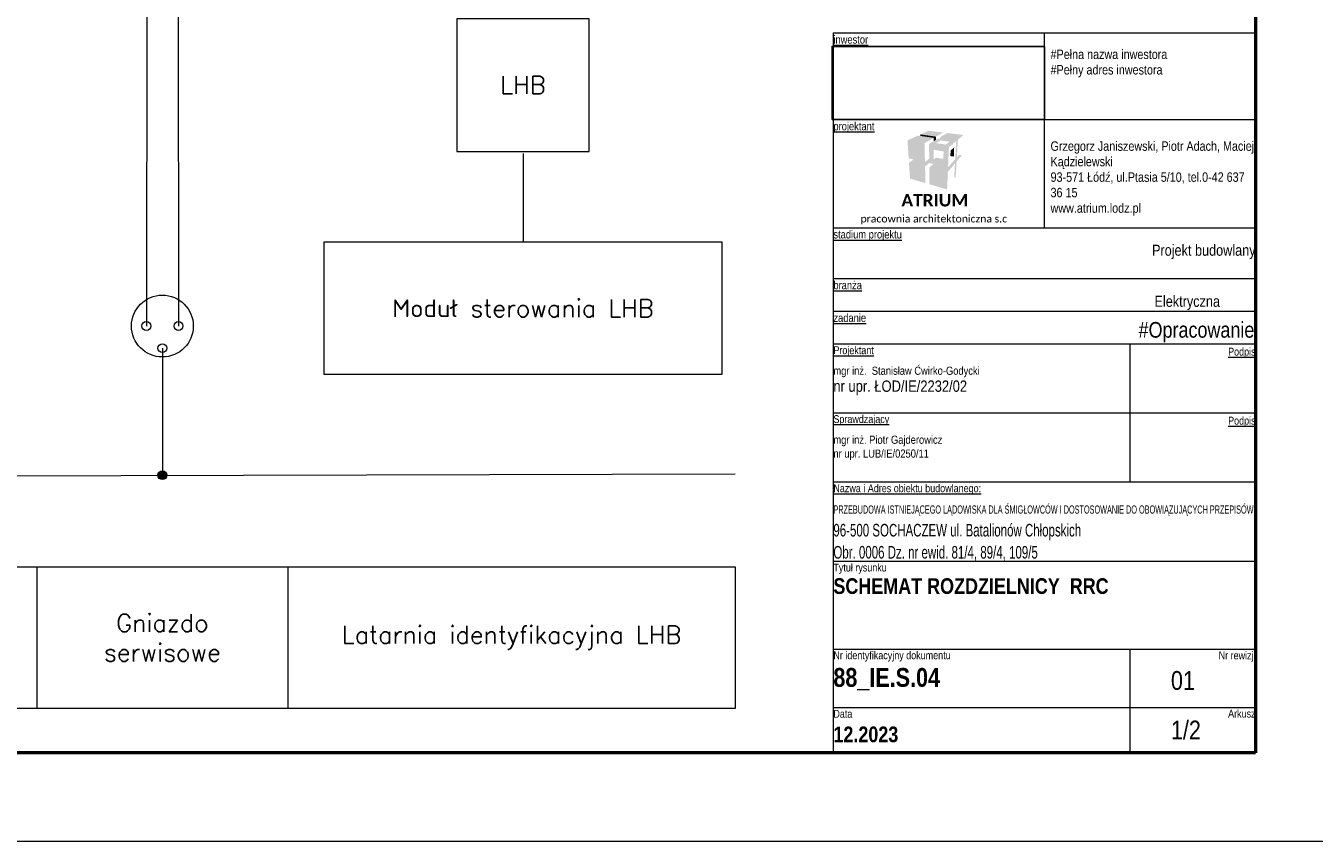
# Model space of a CAD drawing. Header units: millimetres. Extents: x 0 to 2755, y 0 to 2329.
# Tile 2 of 5: x 210 to 415, y 0 to 130. Entities that reach past the tile are written whole.
import ezdxf
from ezdxf.xclip import XClip

# ---------------------------------------------------------------- set-up
doc = ezdxf.new("R2010")
doc.units = ezdxf.units.MM
doc.header["$XCLIPFRAME"] = 2
doc.set_wipeout_variables(frame=1)
doc.linetypes.add('Wipeout_Contour', pattern=[1000, 0, -1000])
doc.layers.get('0').update_dxf_attribs({"lineweight": 25})
for name, color, linetype, lineweight in [('01', 7, 'Continuous', 13), ('0100', 7, 'Continuous', 13), ('Formatka', 7, 'Continuous', 50), ('JD_RAMKA', 7, 'Continuous', 5), ('L', 7, 'Continuous', 15), ('N', 130, 'Continuous', 15), ('Opis', 90, 'Continuous', 15), ('PE', 50, 'Continuous', 15), ('Stron', 253, 'Continuous', 13), ('Urządzenia', 112, 'Continuous', 15), ('Łączenie', 7, 'Continuous', 15)]:
    doc.layers.add(name, color=color, linetype=linetype, lineweight=lineweight)
doc.layers.add('820-G Rysunki Obrazki', color=7, linetype='Continuous')
doc.layers.add('logo szpitala_1_820-G Rysunki Obrazki', color=7, linetype='Continuous')
doc.styles.add('Simplex', font='simplex.shx')
doc.styles.add('STYL_AUTOMATYCZNY_1', font='Arial Narrow.ttf')
doc.styles.add('STYL_AUTOMATYCZNY_3', font='txt')
doc.styles.add('STYL_AUTOMATYCZNY_4', font='Arial Narrow.ttf', dxfattribs={"width": 0.8})
doc.styles.add('STYL_AUTOMATYCZNY_5', font='Arial Narrow.ttf', dxfattribs={"width": 0.75})
doc.styles.add('STYL_AUTOMATYCZNY_6', font='txt')

# ---------------------------------------------------------------- blocks, each defined once
blk = doc.blocks.new('pkt_lacz')
h = blk.add_hatch(color=256)
h.dxf.hatch_style = 1
h.paths.add_polyline_path([(-0.5, 0, 1), (0.5, 0, 1)])
at = {"layer": 'Łączenie'}
blk.add_circle((0, 0), 0.5, dxfattribs=at)
at = {"style": 'Simplex'}
blk.add_attdef('PKT_LACZ', (0.4, 0.71), '', height=2, dxfattribs=at)
blk = doc.blocks.new('Rysunek_1_1', base_point=(159205.31, -16737.17))
at = {"color": 254, "linetype": 'Wipeout_Contour', "lineweight": 0, "ltscale": 640395.641388}
blk.add_wipeout([(159205.31, -16737.17), (159239.18, -16737.17), (159239.18, -16725.49), (159205.31, -16725.49)], dxfattribs=at).dxf.layer = 'logo szpitala_1_820-G Rysunki Obrazki'

msp = doc.modelspace()

# ---------------------------------------------------------------- hatches: boundary and pattern name
at = {"layer": '0100', "linetype": 'Continuous', "lineweight": 13}
for points in [[(354.93, 112.3), (356.07, 112.95), (353.73, 113.24), (352.44, 112.65)], [(352.04, 112.46), (350.38, 111.7), (353.09, 111.25), (354.58, 112.1)], [(350.38, 111.7), (350.57, 108.84), (353.16, 108.25), (353.09, 111.25)], [(352.44, 112.65), (352.44, 112.41), (354.58, 112.1), (354.58, 111.58), (354.93, 111.8), (354.93, 112.05), (354.93, 112.3)], [(359.31, 112.56), (356.7, 112.88), (355.59, 112.2), (355.59, 111.95), (358.15, 111.59), (357.99, 108.7), (358.25, 108.99), (358.42, 111.81)], [(353.86, 107.38), (353.89, 104.7), (356.7, 103.87), (356.82, 106.68), (357.95, 108.02), (357.83, 105.79), (358.06, 105.77), (358.21, 108.32), (359.06, 109.32), (358.59, 109.38), (358.25, 108.99), (357.99, 108.7), (357.71, 108.38), (357.46, 108.1), (356.85, 107.42), (354.53, 107.94)], [(357.77, 109.12), (357.83, 110.6), (357.26, 110.07), (357.22, 109.2)], [(350.61, 108.15), (353.18, 107.54), (353.86, 108.1), (353.85, 108.8), (353.16, 108.25), (351.36, 108.66)], [(350.61, 108.15), (350.78, 105.61), (353.25, 104.89), (353.18, 107.54)]]:
    msp.add_hatch(color=7, dxfattribs=at).paths.add_polyline_path(points)
h = msp.add_hatch(color=7, dxfattribs=at)
h.paths.add_polyline_path([(356.98, 110.6), (358.15, 111.59), (355.26, 112), (353.82, 111.12)])
h.paths.add_polyline_path([(354.98, 111.26), (355.64, 111.7), (357.1, 111.48), (356.5, 111.03)], flags=0)
h = msp.add_hatch(color=7, dxfattribs=at)
h.paths.add_polyline_path([(356.85, 107.42), (356.98, 110.6), (353.82, 111.12), (353.86, 108.1)])
h.paths.add_polyline_path([(354.58, 110.2), (356.13, 109.93), (356.11, 108.74), (354.95, 108.95), (354.58, 108.69)], flags=0)

# ---------------------------------------------------------------- linework, layer by layer
at = {"layer": '0100', "color": 7, "linetype": 'Continuous', "lineweight": 13, "flags": 128}
for points in [[(338.56, 128.83), (405.9, 128.83)], [(338.56, 97.78), (405.9, 97.78)], [(338.56, 89.67), (405.9, 89.67)], [(338.56, 84.47), (405.9, 84.47)], [(338.56, 79.27), (405.9, 79.27)], [(385.9, 68.27), (385.9, 79.27)], [(338.56, 68.27), (405.9, 68.27)], [(385.9, 57.27), (385.9, 68.27)], [(338.56, 57.27), (405.9, 57.27)], [(338.56, 44.63), (405.9, 44.63)], [(338.56, 30.63), (405.9, 30.63)], [(385.9, 14.1), (385.9, 30.63)], [(338.56, 21.33), (405.9, 21.33)]]:
    msp.add_lwpolyline(points, dxfattribs=at)
at = {"layer": 'Formatka'}
msp.add_lwpolyline([(405.9, 14.1), (14.1, 14.1), (14.1, 268.8), (405.9, 268.8)], close=True, dxfattribs=at)
at = {"layer": 'JD_RAMKA', "linetype": 'Continuous'}
msp.add_line((338.56, 128.83), (405.9, 128.83), dxfattribs=at)
at = {"layer": 'L'}
msp.add_line((229.12, 180.45), (228.97, 82.11), dxfattribs=at)
at = {"layer": 'N'}
msp.add_line((233.94, 234.06), (234.1, 82.11), dxfattribs=at)
at = {"layer": 'Opis'}
for p, q in [((211.5, 43.71), (211.5, 21.15)), ((251.56, 43.71), (251.56, 21.15))]:
    msp.add_line(p, q, dxfattribs=at)
msp.add_lwpolyline([(322.89, 21.15), (21.15, 21.15), (21.15, 43.71), (322.89, 43.71)], close=True, dxfattribs=at)
at = {"layer": 'PE'}
for p, q in [((231.53, 78.58), (231.53, 58.33)), ((56.4, 57.81), (322.89, 58.56))]:
    msp.add_line(p, q, dxfattribs=at)
at = {"layer": 'Stron'}
msp.add_lwpolyline([(0, 0), (420, 0), (420, 297), (0, 297)], close=True, dxfattribs=at)
at = {"layer": 'Urządzenia'}
for points in [[(278.47, 109.95), (299.62, 109.95), (299.62, 131.1), (278.47, 131.1)], [(257.32, 95.52), (320.77, 95.52), (320.77, 74.37), (257.32, 74.37)]]:
    msp.add_lwpolyline(points, close=True, dxfattribs=at)
for centre, radius in [((231.53, 82.11), 4.93), ((228.97, 82.11), 0.705), ((234.1, 82.11), 0.705), ((231.53, 78.58), 0.705)]:
    msp.add_circle(centre, radius, dxfattribs=at)
at = {"layer": 'Łączenie'}
msp.add_line((289.05, 109.62), (289.05, 95.52), dxfattribs=at)

# ---------------------------------------------------------------- block references
at = {"layer": 'PE', "xscale": 1.41, "yscale": 1.41, "zscale": 1.41}
msp.add_blockref('pkt_lacz', (231.53, 58.33), dxfattribs=at)

# ---------------------------------------------------------------- texts
at = {"layer": '01', "color": 7, "linetype": 'Continuous', "lineweight": 13}
for s, insert, char_height, attachment_point, style in [('\\A1;{\\pql;\\fCalibri|b0|i0|c238|p0;\\W1.000000;pracownia architektoniczna\\fCalibri|b1|i0|c238|p0;\\W1.000000; \\fCalibri|b0|i0|c238|p0;\\W1.000000;s.c}', (342.89, 99.07), 1.2, 4, 'STYL_AUTOMATYCZNY_6'), ('\\A1;\\pxqr;{\\fArial Narrow|b0|i0|c238|p34;Projekt budowlany}', (405.9, 95.08), 1.7646, 3, 'STYL_AUTOMATYCZNY_1'), ('\\A1;\\pxql;{\\fArial Narrow|b0|i0|c238|p34;Elektryczna}', (389.78, 84.64), 1.7646, 7, 'STYL_AUTOMATYCZNY_1'), ('\\A1;{\\pql;\\fArial Narrow|b0|i0|c238|p0;\\W1.000000;#Opracowanie}', (387.24, 79.5), 2.5, 7, 'STYL_AUTOMATYCZNY_1'), ('\\A1;{\\pqr;\\pt39.9934,55.1801;\\fArial Narrow|b0|i0|c238|p0;\\W1.000000;Nr \\fArial Narrow|b0|i0|c238|p0;\\W1.000000;rewizji}', (405.9, 30.24), 1.25, 3, 'STYL_AUTOMATYCZNY_1'), ('\\A1;\\pxql;{\\fArial Narrow|b0|i0|c238|p34;01}', (392.4, 27.12), 3, 1, 'STYL_AUTOMATYCZNY_1'), ('\\A1;\\pxql;{\\fArial Narrow|b0|i0|c238|p34;1/2}', (392.4, 19.22), 3, 1, 'STYL_AUTOMATYCZNY_1')]:
    msp.add_mtext(s, dxfattribs=dict(at, insert=insert, char_height=char_height, attachment_point=attachment_point, style=style))
at = {"layer": '01', "color": 7, "linetype": 'Continuous', "lineweight": 13, "char_height": 1.25, "style": 'STYL_AUTOMATYCZNY_1'}
for s, insert, attachment_point, line_spacing_factor in [('\\A1;\\pxql;{\\fArial Narrow|b0|i0|c238|p34;Tytuł rysunku\\P\\pt31.99072,44.1388;\\fArial Narrow|b1|i0|c238|p34;\\H2x;\\C1;SCHEMAT ROZDZIELNICY  RRC}', (338.56, 44.24), 1, 1.115681), ('\\A1;\\pxql,t31.99072,44.1388;{\\fArial Narrow|b0|i0|c238|p34;Nr identyfikacyjny dokumentu\\P\\fArial Narrow|b1|i0|c238|p34;\\H2.4x;\\C1;88_IE.S.04}', (338.56, 30.26), 1, 1.274047), ('\\A1;\\pxql;{\\fArial Narrow|b0|i0|c238|p34;Data\\P\\fArial Narrow|b1|i0|c238|p34;\\H2x;12.2023}', (338.56, 20.93), 1, 1.272223), ('\\A1;\\pxqr;{\\fArial Narrow|b0|i0|c238|p34;Arkusz}', (405.9, 20.96), 3, 1.270196)]:
    msp.add_mtext(s, dxfattribs=dict(at, insert=insert, attachment_point=attachment_point, line_spacing_factor=line_spacing_factor))
at = {"layer": '0100', "color": 7, "linetype": 'Continuous', "lineweight": 13, "attachment_point": 1, "style": 'STYL_AUTOMATYCZNY_1'}
for s, insert, char_height, line_spacing_factor in [('\\A1;{\\pql;\\fArial Narrow|b0|i0|c238|p0;\\W1.000000;#Pełna nazwa inwestora\\P\\pql;\\fArial Narrow|b0|i0|c238|p0;\\W1.000000;#Pełny adres inwestora}', (373.2, 126.17), 1.5, 0.986803), ('\\A1;\\pxql;{\\fArial Narrow|b0|i0|c238|p34;mgr inż.  Stanisław Ćwirko-Godycki\\P\\H1.38462x;nr upr. ŁOD/IE/2232/02}', (338.56, 75.64), 1.3, 1.018745), ('\\A1;{\\fArial Narrow|b0|i0|c238|p34;mgr inż. Piotr Gajderowicz\\Pnr upr. LUB/IE/0250/11}', (338.56, 64.64), 1.3, 1.018745)]:
    msp.add_mtext(s, dxfattribs=dict(at, insert=insert, char_height=char_height, line_spacing_factor=line_spacing_factor))
at = {"layer": '0100', "color": 7, "linetype": 'Continuous', "lineweight": 13, "insert": (373.2, 111.54), "char_height": 1.5, "width": 32.7023, "attachment_point": 1, "line_spacing_factor": 0.987308, "style": 'STYL_AUTOMATYCZNY_1'}
msp.add_mtext('\\A1;{\\pql;\\fArial Narrow|b0|i0|c238|p0;\\W1.000000;Grzegorz Janiszewski, Piotr Adach, Maciej Kądzielewski\\P\\pql;\\fArial Narrow|b0|i0|c238|p0;\\W1.000000;93-571 Łódź, ul.Ptasia 5/10, tel.0-42 637 36 15\\P\\pql;\\fArial Narrow|b0|i0|c238|p0;\\W1.000000;www.atrium.lodz.pl }', dxfattribs=at)
at = {"layer": '0100', "color": 7, "linetype": 'Continuous', "lineweight": 13}
for s, insert, char_height, attachment_point, style in [('\\A1;{\\pql;\\fCalibri|b1|i0|c238|p0;\\W1.000000;ATRIUM}', (349.41, 102.16), 2, 4, 'STYL_AUTOMATYCZNY_3'), ('\\A1;{\\pql;\\fArial Narrow|b0|i0|c238|p0;\\L\\W1.000000;\\Lstadium projektu}', (338.56, 97.37), 1.3, 1, 'STYL_AUTOMATYCZNY_1'), ('\\A1;{\\pql;\\fArial Narrow|b0|i0|c238|p0;\\L\\W1.000000;\\Lbranża}', (338.56, 89.27), 1.3, 1, 'STYL_AUTOMATYCZNY_1'), ('\\A1;{\\pql;\\fArial Narrow|b0|i0|c238|p0;\\L\\W1.000000;\\Lzadanie}', (338.56, 84.07), 1.3, 1, 'STYL_AUTOMATYCZNY_1'), ('\\A1;{\\pql;\\fArial Narrow|b0|i0|c238|p0;\\L\\W1.000000;\\LProjektant}', (338.56, 78.88), 1.25, 1, 'STYL_AUTOMATYCZNY_1'), ('\\A1;{\\pqr;\\fArial Narrow|b0|i0|c238|p0;\\L\\W1.000000;\\LPodpis}', (405.9, 77.84), 1.25, 6, 'STYL_AUTOMATYCZNY_1'), ('\\A1;{\\pql;\\fArial Narrow|b0|i0|c238|p0;\\L\\W1.000000;\\LSprawdzający}', (338.56, 67.9), 1.25, 1, 'STYL_AUTOMATYCZNY_1'), ('\\A1;{\\pqr;\\fArial Narrow|b0|i0|c238|p0;\\L\\W1.000000;\\LPodpis}', (405.9, 66.84), 1.25, 6, 'STYL_AUTOMATYCZNY_1'), ('\\A1;{\\pql;\\fArial Narrow|b0|i0|c238|p0;\\L\\W1.000000;\\LNazwa i Adres obiektu budowlanego:}', (338.56, 56.88), 1.25, 1, 'STYL_AUTOMATYCZNY_1'), ('\\A1;\\pxql;{\\fArial Narrow|b0|i0|c238|p34;PRZEBUDOWA ISTNIEJĄCEGO LĄDOWISKA DLA ŚMIGŁOWCÓW I DOSTOSOWANIE DO OBOWIĄZUJĄCYCH PRZEPISÓW}', (338.56, 51.83), 1.3, 7, 'STYL_AUTOMATYCZNY_5'), ('\\A1;\\pxql;{\\fArial Narrow|b0|i0|c238|p34;96-500 SOCHACZEW ul. Batalionów Chłopskich}', (338.56, 47.97), 2, 7, 'STYL_AUTOMATYCZNY_4'), ('\\A1;\\pxql;{\\fArial Narrow|b0|i0|c238|p34;Obr. 0006 Dz. nr ewid. 81/4, 89/4, 109/5}', (338.56, 44.68), 2, 7, 'STYL_AUTOMATYCZNY_4')]:
    msp.add_mtext(s, dxfattribs=dict(at, insert=insert, char_height=char_height, attachment_point=attachment_point, style=style))
at = {"layer": 'Opis', "char_height": 2.82, "attachment_point": 5, "style": 'Simplex'}
for s, insert in [('{\\Fsimplex|c238;Gniazdo\\Pserwisowe}', (231.53, 32.43)), ('{\\Fsimplex|c238;Latarnia identyfikacyjna LHB}', (287.23, 32.43))]:
    msp.add_mtext(s, dxfattribs=dict(at, insert=insert))
at = {"layer": 'Urządzenia', "char_height": 2.82, "attachment_point": 5, "style": 'Simplex'}
for s, insert in [('{\\Fsimplex|c238;LHB}', (289.05, 120.52)), ('{\\Fsimplex|c238;Moduł sterowania LHB}', (289.05, 84.94))]:
    msp.add_mtext(s, dxfattribs=dict(at, insert=insert))

# ---------------------------------------------------------------- next in the draw order: block references
at = {"layer": '820-G Rysunki Obrazki', "color": 54, "linetype": 'Continuous', "lineweight": 25, "true_color": 0xa4a400}
ref = msp.add_blockref('Rysunek_1_1', (338.36, 115.01), dxfattribs=at)
XClip(ref).set_block_clipping_path([(159205.3126707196, -16737.1693301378), (159239.1793373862, -16725.4923856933)])

# ---------------------------------------------------------------- next in the draw order: linework, layer by layer
at = {"layer": '0100', "color": 7, "linetype": 'Continuous', "lineweight": 13, "flags": 128}
for points in [[(372.23, 97.78), (372.23, 128.83)], [(338.56, 115.01), (405.9, 115.01)]]:
    msp.add_lwpolyline(points, dxfattribs=at)
at = {"layer": 'JD_RAMKA', "linetype": 'Continuous'}
msp.add_line((338.56, 14.1), (338.56, 128.83), dxfattribs=at)

# ---------------------------------------------------------------- next in the draw order: texts
at = {"layer": '0100', "color": 7, "linetype": 'Continuous', "lineweight": 13, "char_height": 1.3, "attachment_point": 1, "style": 'STYL_AUTOMATYCZNY_1'}
for s, insert in [('\\A1;{\\pql;\\fArial Narrow|b0|i0|c238|p0;\\L\\W1.000000;\\Linwestor}', (338.56, 128.42)), ('\\A1;{\\pql;\\fArial Narrow|b0|i0|c238|p0;\\L\\W1.000000;\\Lprojektant}', (338.56, 114.61))]:
    msp.add_mtext(s, dxfattribs=dict(at, insert=insert))

doc.saveas('drawing.dxf')
